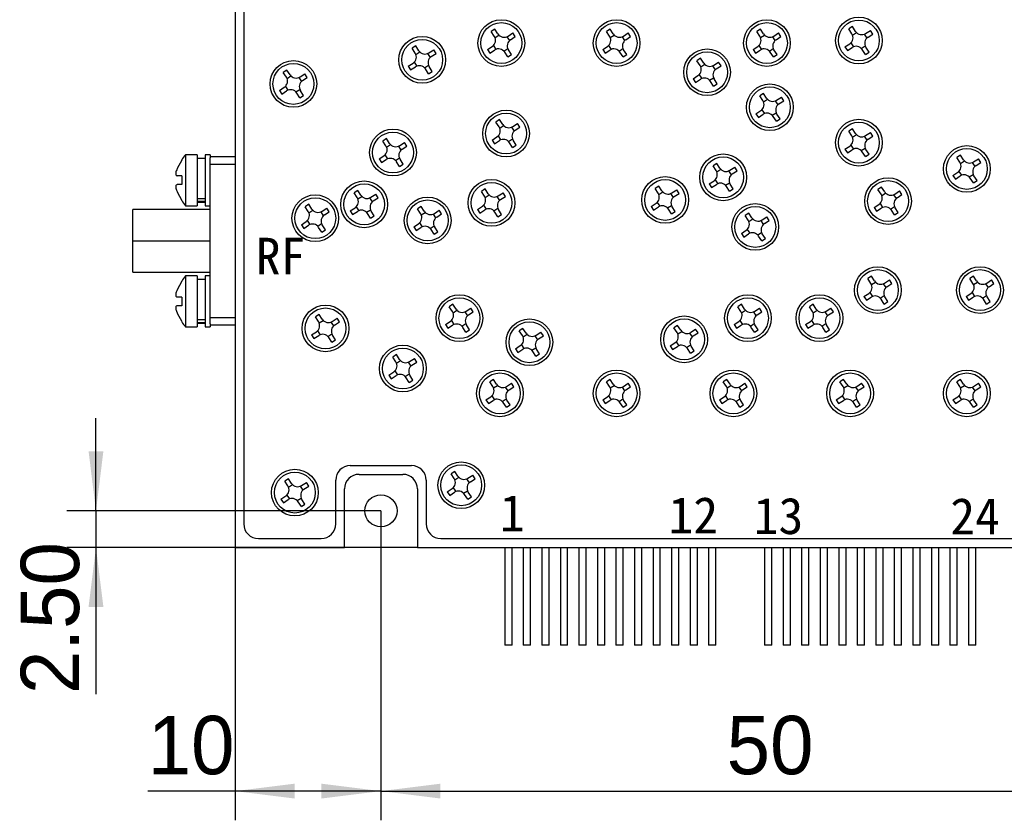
# Model space of a CAD drawing. Header units: millimetres. Extents: x 0 to 420, y 0 to 297.
# Tile 3 of 7: x 83 to 150, y 123 to 178. Entities that reach past the tile are written whole.
import ezdxf

# ---------------------------------------------------------------- set-up
doc = ezdxf.new("R2010")
doc.units = ezdxf.units.MM
doc.layers.add('图框文字', color=7, linetype='Continuous')
doc.styles.add('SLDTEXTSTYLE1', font='txt')
doc.dimstyles.new('SLDDIMSTYLE0', dxfattribs={"dimtxt": 4, "dimasz": 4.08, "dimexe": 0, "dimexo": 0.0625, "dimgap": 1, "dimtad": 2, "dimrnd": 1e-09, "dimzin": 12, "dimdsep": 46, "dimtxsty": 'SLDTEXTSTYLE1', "dimsah": 1, "dimcen": 0.09, "dimadec": 0, "dimazin": 3, "dimtfac": 1, "dimtofl": 0, "dimtmove": 0, "dimatfit": 3, "dimfxl": 1, "dimfrac": 2, "dimtolj": 1, "dimtzin": 12, "dimarcsym": 0})
doc.dimstyles.new('SLDDIMSTYLE1', dxfattribs={"dimtxt": 4, "dimasz": 4.08, "dimexe": 0, "dimexo": 0.0625, "dimgap": 1, "dimtad": 2, "dimrnd": 1e-09, "dimzin": 4, "dimdsep": 46, "dimtxsty": 'SLDTEXTSTYLE1', "dimsah": 1, "dimcen": 0.09, "dimadec": 0, "dimazin": 1, "dimtfac": 1, "dimtmove": 0, "dimatfit": 0, "dimfxl": 1, "dimfrac": 2, "dimtolj": 1, "dimtzin": 12, "dimarcsym": 0})

# ---------------------------------------------------------------- blocks, each defined once
blk = doc.blocks.new('_D_3')
at = {"layer": '图框文字', "transparency": 16777216}
for p, q in [((107.37, 144.013), (107.37, 122.813)), ((157.37, 144.013), (157.37, 122.813)), ((107.37, 124.813), (157.37, 124.813))]:
    blk.add_line(p, q, dxfattribs=at)
for points in [[(107.37, 124.813), (111.45, 124.305), (111.45, 125.321)], [(157.37, 124.813), (153.29, 125.321), (153.29, 124.305)]]:
    blk.add_solid(points, dxfattribs=at)
at = {"layer": '图框文字', "transparency": 16777216, "insert": (131.06, 129.969), "char_height": 4, "attachment_point": 1, "style": 'SLDTEXTSTYLE1'}
blk.add_mtext('50', dxfattribs=at)
blk = doc.blocks.new('_D_5')
at = {"layer": '图框文字', "transparency": 16777216}
for p, q in [((87.842, 144.013), (87.842, 150.363)), ((107.37, 144.013), (85.842, 144.013)), ((87.842, 144.013), (87.842, 141.513)), ((104.87, 141.513), (85.842, 141.513)), ((87.842, 141.513), (87.842, 131.461))]:
    blk.add_line(p, q, dxfattribs=at)
for points in [[(87.842, 144.013), (88.35, 148.093), (87.334, 148.093)], [(87.842, 141.513), (87.334, 137.433), (88.35, 137.433)]]:
    blk.add_solid(points, dxfattribs=at)
at = {"layer": '图框文字', "transparency": 16777216, "insert": (82.685, 131.461), "char_height": 4, "attachment_point": 1, "rotation": 89.99997, "style": 'SLDTEXTSTYLE1'}
blk.add_mtext('2.50', dxfattribs=at)
blk = doc.blocks.new('_D_6')
at = {"layer": '图框文字', "transparency": 16777216}
for p, q in [((107.37, 144.013), (107.37, 122.813)), ((97.37, 141.513), (97.37, 122.813)), ((97.37, 124.813), (91.384, 124.813)), ((107.37, 124.813), (97.37, 124.813))]:
    blk.add_line(p, q, dxfattribs=at)
for points in [[(97.37, 124.813), (101.45, 124.305), (101.45, 125.321)], [(107.37, 124.813), (103.29, 125.321), (103.29, 124.305)]]:
    blk.add_solid(points, dxfattribs=at)
at = {"layer": '图框文字', "transparency": 16777216, "insert": (91.384, 129.969), "char_height": 4, "attachment_point": 1, "style": 'SLDTEXTSTYLE1'}
blk.add_mtext('10', dxfattribs=at)

msp = doc.modelspace()

# ---------------------------------------------------------------- linework, layer by layer
at = {"color": 7, "linetype": 'Continuous', "lineweight": 25}
for p, q in [((97.37, 186.513), (97.37, 141.513)), ((97.97, 184.913), (97.97, 143.113)), ((97.97, 184.913), (97.97, 143.113)), ((115.176, 177.016), (114.925, 176.852)), ((115.139, 176.525), (114.925, 176.852)), ((115.39, 176.689), (115.176, 177.016)), ((123.076, 177.016), (122.825, 176.852)), ((123.039, 176.525), (122.825, 176.852)), ((123.29, 176.689), (123.076, 177.016)), ((133.376, 177.016), (133.125, 176.852)), ((133.339, 176.525), (133.125, 176.852)), ((133.59, 176.689), (133.376, 177.016)), ((139.676, 177.191), (139.425, 177.027)), ((139.639, 176.7), (139.425, 177.027)), ((139.89, 176.864), (139.676, 177.191)), ((139.685, 176.61), (139.953, 176.786)), ((140.582, 176.719), (140.909, 176.932)), ((141.073, 176.681), (140.909, 176.932)), ((115.185, 176.435), (115.453, 176.611)), ((115.993, 176.497), (116.168, 176.229)), ((116.082, 176.544), (116.409, 176.757)), ((116.246, 176.293), (116.573, 176.506)), ((116.573, 176.506), (116.409, 176.757)), ((123.085, 176.435), (123.353, 176.611)), ((123.893, 176.497), (124.068, 176.229)), ((123.982, 176.544), (124.309, 176.757)), ((124.146, 176.293), (124.473, 176.506)), ((124.473, 176.506), (124.309, 176.757)), ((133.385, 176.435), (133.653, 176.611)), ((134.193, 176.497), (134.368, 176.229)), ((134.282, 176.544), (134.609, 176.757)), ((134.446, 176.293), (134.773, 176.506)), ((134.773, 176.506), (134.609, 176.757)), ((140.493, 176.672), (140.668, 176.404)), ((140.746, 176.468), (141.073, 176.681)), ((109.751, 175.866), (109.5, 175.702)), ((109.714, 175.375), (109.5, 175.702)), ((109.965, 175.539), (109.751, 175.866)), ((109.76, 175.285), (110.028, 175.461)), ((110.657, 175.394), (110.984, 175.607)), ((111.148, 175.356), (110.984, 175.607)), ((114.667, 175.619), (114.994, 175.833)), ((114.667, 175.619), (114.831, 175.368)), ((114.831, 175.368), (115.158, 175.582)), ((115.072, 175.896), (115.247, 175.628)), ((115.787, 175.515), (116.055, 175.69)), ((116.064, 175.109), (115.85, 175.436)), ((116.315, 175.273), (116.101, 175.6)), ((122.567, 175.619), (122.894, 175.833)), ((122.567, 175.619), (122.731, 175.368)), ((122.731, 175.368), (123.058, 175.582)), ((122.972, 175.896), (123.147, 175.628)), ((123.687, 175.515), (123.955, 175.69)), ((123.964, 175.109), (123.75, 175.436)), ((124.215, 175.273), (124.001, 175.6)), ((132.867, 175.619), (133.194, 175.833)), ((132.867, 175.619), (133.031, 175.368)), ((133.031, 175.368), (133.358, 175.582)), ((133.272, 175.896), (133.447, 175.628)), ((133.987, 175.515), (134.255, 175.69)), ((134.264, 175.109), (134.05, 175.436)), ((134.515, 175.273), (134.301, 175.6)), ((139.167, 175.794), (139.494, 176.008)), ((139.167, 175.794), (139.331, 175.543)), ((139.331, 175.543), (139.658, 175.757)), ((139.572, 176.071), (139.747, 175.803)), ((140.287, 175.69), (140.555, 175.865)), ((140.564, 175.284), (140.35, 175.611)), ((140.564, 175.284), (140.815, 175.448)), ((140.815, 175.448), (140.601, 175.775)), ((110.568, 175.347), (110.743, 175.079)), ((110.821, 175.143), (111.148, 175.356)), ((116.064, 175.109), (116.315, 175.273)), ((123.964, 175.109), (124.215, 175.273)), ((129.276, 175.016), (129.025, 174.852)), ((129.239, 174.525), (129.025, 174.852)), ((129.49, 174.689), (129.276, 175.016)), ((130.182, 174.544), (130.509, 174.757)), ((130.673, 174.506), (130.509, 174.757)), ((134.264, 175.109), (134.515, 175.273)), ((100.926, 174.216), (100.675, 174.052)), ((101.14, 173.889), (100.926, 174.216)), ((109.242, 174.469), (109.569, 174.683)), ((109.242, 174.469), (109.406, 174.218)), ((109.406, 174.218), (109.733, 174.432)), ((109.647, 174.746), (109.822, 174.478)), ((110.362, 174.365), (110.63, 174.54)), ((110.639, 173.959), (110.425, 174.286)), ((110.639, 173.959), (110.89, 174.123)), ((110.89, 174.123), (110.676, 174.45)), ((129.285, 174.435), (129.553, 174.611)), ((130.093, 174.497), (130.268, 174.229)), ((130.346, 174.293), (130.673, 174.506)), ((100.889, 173.725), (100.675, 174.052)), ((100.935, 173.635), (101.203, 173.811)), ((101.743, 173.697), (101.918, 173.429)), ((101.832, 173.744), (102.159, 173.957)), ((101.996, 173.493), (102.323, 173.706)), ((102.323, 173.706), (102.159, 173.957)), ((128.767, 173.619), (129.094, 173.833)), ((128.767, 173.619), (128.931, 173.368)), ((128.931, 173.368), (129.258, 173.582)), ((129.172, 173.896), (129.347, 173.628)), ((129.887, 173.515), (130.155, 173.69)), ((130.164, 173.109), (129.95, 173.436)), ((130.415, 173.273), (130.201, 173.6)), ((100.417, 172.819), (100.744, 173.033)), ((100.417, 172.819), (100.581, 172.568)), ((100.581, 172.568), (100.908, 172.782)), ((100.822, 173.096), (100.997, 172.828)), ((101.537, 172.715), (101.805, 172.89)), ((102.065, 172.473), (101.851, 172.8)), ((130.164, 173.109), (130.415, 173.273)), ((101.814, 172.309), (101.6, 172.636)), ((101.814, 172.309), (102.065, 172.473)), ((133.576, 172.616), (133.325, 172.452)), ((133.539, 172.125), (133.325, 172.452)), ((133.79, 172.289), (133.576, 172.616)), ((133.585, 172.035), (133.853, 172.211)), ((134.393, 172.097), (134.568, 171.829)), ((134.482, 172.144), (134.809, 172.357)), ((134.646, 171.893), (134.973, 172.106)), ((134.973, 172.106), (134.809, 172.357)), ((133.067, 171.219), (133.394, 171.433)), ((133.472, 171.496), (133.647, 171.228)), ((115.501, 170.816), (115.25, 170.652)), ((115.715, 170.489), (115.501, 170.816)), ((133.067, 171.219), (133.231, 170.968)), ((133.231, 170.968), (133.558, 171.182)), ((134.187, 171.115), (134.455, 171.29)), ((134.464, 170.709), (134.25, 171.036)), ((134.464, 170.709), (134.715, 170.873)), ((134.715, 170.873), (134.501, 171.2)), ((115.464, 170.325), (115.25, 170.652)), ((115.51, 170.235), (115.778, 170.411)), ((116.318, 170.297), (116.493, 170.029)), ((116.407, 170.344), (116.734, 170.557)), ((116.571, 170.093), (116.898, 170.306)), ((116.898, 170.306), (116.734, 170.557)), ((139.676, 170.191), (139.425, 170.027)), ((139.639, 169.7), (139.425, 170.027)), ((139.89, 169.864), (139.676, 170.191)), ((107.751, 169.516), (107.5, 169.352)), ((107.965, 169.189), (107.751, 169.516)), ((114.992, 169.419), (115.319, 169.633)), ((114.992, 169.419), (115.156, 169.168)), ((115.156, 169.168), (115.483, 169.382)), ((115.397, 169.696), (115.572, 169.428)), ((116.112, 169.315), (116.38, 169.49)), ((116.64, 169.073), (116.426, 169.4)), ((139.685, 169.61), (139.953, 169.786)), ((140.493, 169.672), (140.668, 169.404)), ((140.582, 169.719), (140.909, 169.932)), ((140.746, 169.468), (141.073, 169.681)), ((141.073, 169.681), (140.909, 169.932)), ((107.714, 169.025), (107.5, 169.352)), ((107.76, 168.935), (108.028, 169.111)), ((108.568, 168.997), (108.743, 168.729)), ((108.657, 169.044), (108.984, 169.257)), ((108.821, 168.793), (109.148, 169.006)), ((109.148, 169.006), (108.984, 169.257)), ((116.389, 168.909), (116.175, 169.236)), ((116.389, 168.909), (116.64, 169.073)), ((139.167, 168.794), (139.494, 169.008)), ((139.167, 168.794), (139.331, 168.543)), ((139.331, 168.543), (139.658, 168.757)), ((139.572, 169.071), (139.747, 168.803)), ((140.287, 168.69), (140.555, 168.865)), ((140.815, 168.448), (140.601, 168.775)), ((93.732, 168.046), (93.409, 167.463)), ((94.77, 168.413), (93.97, 168.413)), ((93.97, 168.413), (93.97, 166.663)), ((94.77, 168.413), (94.77, 166.663)), ((95.32, 168.163), (94.77, 168.163)), ((95.67, 168.413), (95.32, 168.413)), ((95.32, 168.413), (95.32, 166.663)), ((95.67, 168.413), (95.67, 168.202)), ((97.37, 168.263), (95.67, 168.263)), ((95.67, 167.76), (95.67, 168.202)), ((107.242, 168.119), (107.569, 168.333)), ((107.242, 168.119), (107.406, 167.868)), ((107.406, 167.868), (107.733, 168.082)), ((107.647, 168.396), (107.822, 168.128)), ((108.362, 168.015), (108.63, 168.19)), ((108.89, 167.773), (108.676, 168.1)), ((140.564, 168.284), (140.35, 168.611)), ((140.564, 168.284), (140.815, 168.448)), ((147.076, 168.391), (146.825, 168.227)), ((147.039, 167.9), (146.825, 168.227)), ((147.29, 168.064), (147.076, 168.391)), ((147.982, 167.919), (148.309, 168.132)), ((148.473, 167.881), (148.309, 168.132)), ((95.67, 157.265), (95.67, 167.76)), ((95.67, 167.76), (97.37, 167.76)), ((108.639, 167.609), (108.425, 167.936)), ((108.639, 167.609), (108.89, 167.773)), ((130.376, 167.816), (130.125, 167.652)), ((130.339, 167.325), (130.125, 167.652)), ((130.59, 167.489), (130.376, 167.816)), ((130.385, 167.235), (130.653, 167.411)), ((131.282, 167.344), (131.609, 167.557)), ((131.773, 167.306), (131.609, 167.557)), ((147.085, 167.81), (147.353, 167.986)), ((147.893, 167.872), (148.068, 167.604)), ((148.146, 167.668), (148.473, 167.881)), ((93.732, 166.963), (93.409, 166.963)), ((93.97, 166.663), (93.97, 164.913)), ((94.77, 166.663), (94.77, 164.913)), ((95.32, 166.663), (95.32, 164.913)), ((130.272, 166.696), (130.447, 166.428)), ((131.193, 167.297), (131.368, 167.029)), ((131.446, 167.093), (131.773, 167.306)), ((146.567, 166.994), (146.894, 167.208)), ((146.567, 166.994), (146.731, 166.743)), ((146.731, 166.743), (147.058, 166.957)), ((146.972, 167.271), (147.147, 167.003)), ((147.687, 166.89), (147.955, 167.065)), ((147.964, 166.484), (147.75, 166.811)), ((148.215, 166.648), (148.001, 166.975)), ((93.732, 166.363), (93.409, 166.363)), ((114.501, 166.066), (114.25, 165.902)), ((114.715, 165.739), (114.501, 166.066)), ((126.401, 166.266), (126.15, 166.102)), ((126.364, 165.775), (126.15, 166.102)), ((126.615, 165.939), (126.401, 166.266)), ((127.307, 165.794), (127.634, 166.007)), ((127.798, 165.756), (127.634, 166.007)), ((129.867, 166.419), (130.194, 166.633)), ((129.867, 166.419), (130.031, 166.168)), ((130.031, 166.168), (130.358, 166.382)), ((130.987, 166.315), (131.255, 166.49)), ((131.264, 165.909), (131.05, 166.236)), ((131.264, 165.909), (131.515, 166.073)), ((131.515, 166.073), (131.301, 166.4)), ((141.676, 166.191), (141.425, 166.027)), ((141.639, 165.7), (141.425, 166.027)), ((141.89, 165.864), (141.676, 166.191)), ((147.964, 166.484), (148.215, 166.648)), ((93.409, 165.863), (93.732, 165.279)), ((94.77, 165.423), (95.32, 165.423)), ((105.776, 165.966), (105.525, 165.802)), ((105.739, 165.475), (105.525, 165.802)), ((105.99, 165.639), (105.776, 165.966)), ((105.785, 165.385), (106.053, 165.561)), ((106.593, 165.447), (106.768, 165.179)), ((106.682, 165.494), (107.009, 165.707)), ((106.846, 165.243), (107.173, 165.456)), ((107.173, 165.456), (107.009, 165.707)), ((114.464, 165.575), (114.25, 165.902)), ((114.51, 165.485), (114.778, 165.661)), ((115.318, 165.547), (115.493, 165.279)), ((115.407, 165.594), (115.734, 165.807)), ((115.571, 165.343), (115.898, 165.556)), ((115.898, 165.556), (115.734, 165.807)), ((126.41, 165.685), (126.678, 165.861)), ((127.218, 165.747), (127.393, 165.479)), ((127.471, 165.543), (127.798, 165.756)), ((141.685, 165.61), (141.953, 165.786)), ((142.493, 165.672), (142.668, 165.404)), ((142.582, 165.719), (142.909, 165.932)), ((142.746, 165.468), (143.073, 165.681)), ((143.073, 165.681), (142.909, 165.932)), ((95.67, 164.663), (90.37, 164.663)), ((90.37, 162.513), (90.37, 164.663)), ((93.732, 165.279), (93.731, 165.278)), ((93.97, 164.913), (94.77, 164.913)), ((95.32, 165.202), (94.77, 165.202)), ((94.77, 165.163), (95.32, 165.163)), ((95.32, 164.913), (95.67, 164.913)), ((102.426, 165.016), (102.175, 164.852)), ((102.389, 164.525), (102.175, 164.852)), ((102.64, 164.689), (102.426, 165.016)), ((103.332, 164.544), (103.659, 164.757)), ((103.823, 164.506), (103.659, 164.757)), ((105.267, 164.569), (105.594, 164.783)), ((105.672, 164.846), (105.847, 164.578)), ((106.387, 164.465), (106.655, 164.64)), ((110.126, 164.866), (109.875, 164.702)), ((110.089, 164.375), (109.875, 164.702)), ((110.34, 164.539), (110.126, 164.866)), ((113.992, 164.669), (114.319, 164.883)), ((113.992, 164.669), (114.156, 164.418)), ((114.156, 164.418), (114.483, 164.632)), ((114.397, 164.946), (114.572, 164.678)), ((115.112, 164.565), (115.38, 164.74)), ((115.64, 164.323), (115.426, 164.65)), ((125.892, 164.869), (126.219, 165.083)), ((125.892, 164.869), (126.056, 164.618)), ((126.056, 164.618), (126.383, 164.832)), ((126.297, 165.146), (126.472, 164.878)), ((127.012, 164.765), (127.28, 164.94)), ((127.289, 164.359), (127.075, 164.686)), ((127.54, 164.523), (127.326, 164.85)), ((141.167, 164.794), (141.494, 165.008)), ((141.167, 164.794), (141.331, 164.543)), ((141.331, 164.543), (141.658, 164.757)), ((141.572, 165.071), (141.747, 164.803)), ((142.287, 164.69), (142.555, 164.865)), ((142.815, 164.448), (142.601, 164.775)), ((102.435, 164.435), (102.703, 164.611)), ((103.243, 164.497), (103.418, 164.229)), ((103.496, 164.293), (103.823, 164.506)), ((105.267, 164.569), (105.431, 164.318)), ((105.431, 164.318), (105.758, 164.532)), ((106.664, 164.059), (106.45, 164.386)), ((106.664, 164.059), (106.915, 164.223)), ((106.915, 164.223), (106.701, 164.55)), ((110.135, 164.285), (110.403, 164.461)), ((110.943, 164.347), (111.118, 164.079)), ((111.032, 164.394), (111.359, 164.607)), ((111.196, 164.143), (111.523, 164.356)), ((111.523, 164.356), (111.359, 164.607)), ((115.389, 164.159), (115.175, 164.486)), ((115.389, 164.159), (115.64, 164.323)), ((127.289, 164.359), (127.54, 164.523)), ((132.576, 164.416), (132.325, 164.252)), ((132.539, 163.925), (132.325, 164.252)), ((132.79, 164.089), (132.576, 164.416)), ((132.585, 163.835), (132.853, 164.011)), ((133.482, 163.944), (133.809, 164.157)), ((133.973, 163.906), (133.809, 164.157)), ((142.564, 164.284), (142.35, 164.611)), ((142.564, 164.284), (142.815, 164.448)), ((101.917, 163.619), (102.244, 163.833)), ((101.917, 163.619), (102.081, 163.368)), ((102.081, 163.368), (102.408, 163.582)), ((102.322, 163.896), (102.497, 163.628)), ((103.037, 163.515), (103.305, 163.69)), ((103.314, 163.109), (103.1, 163.436)), ((103.565, 163.273), (103.351, 163.6)), ((109.617, 163.469), (109.944, 163.683)), ((109.617, 163.469), (109.781, 163.218)), ((109.781, 163.218), (110.108, 163.432)), ((110.022, 163.746), (110.197, 163.478)), ((110.737, 163.365), (111.005, 163.54)), ((111.014, 162.959), (110.8, 163.286)), ((111.265, 163.123), (111.051, 163.45)), ((132.472, 163.296), (132.647, 163.028)), ((133.393, 163.897), (133.568, 163.629)), ((133.646, 163.693), (133.973, 163.906)), ((103.314, 163.109), (103.565, 163.273)), ((111.014, 162.959), (111.265, 163.123)), ((132.067, 163.019), (132.394, 163.233)), ((132.067, 163.019), (132.231, 162.768)), ((132.231, 162.768), (132.558, 162.982)), ((133.187, 162.915), (133.455, 163.09)), ((133.464, 162.509), (133.25, 162.836)), ((133.464, 162.509), (133.715, 162.673)), ((133.715, 162.673), (133.501, 163)), ((90.37, 162.513), (95.67, 162.513)), ((90.37, 160.363), (90.37, 162.513)), ((90.37, 160.363), (95.67, 160.363)), ((94.77, 160.113), (93.97, 160.113)), ((93.97, 160.113), (93.97, 158.363)), ((94.77, 160.113), (94.77, 158.363)), ((95.67, 160.113), (95.32, 160.113)), ((95.32, 160.113), (95.32, 158.363)), ((140.976, 160.091), (140.725, 159.927)), ((140.939, 159.6), (140.725, 159.927)), ((141.19, 159.764), (140.976, 160.091)), ((147.976, 160.091), (147.725, 159.927)), ((147.939, 159.6), (147.725, 159.927)), ((148.19, 159.764), (147.976, 160.091)), ((93.732, 159.746), (93.409, 159.163)), ((95.32, 159.863), (94.77, 159.863)), ((140.985, 159.51), (141.253, 159.686)), ((141.793, 159.572), (141.968, 159.304)), ((141.882, 159.619), (142.209, 159.832)), ((142.046, 159.368), (142.373, 159.581)), ((142.373, 159.581), (142.209, 159.832)), ((147.985, 159.51), (148.253, 159.686)), ((148.793, 159.572), (148.968, 159.304)), ((148.882, 159.619), (149.209, 159.832)), ((149.046, 159.368), (149.373, 159.581)), ((149.373, 159.581), (149.209, 159.832)), ((93.732, 158.663), (93.409, 158.663)), ((140.467, 158.694), (140.794, 158.908)), ((140.467, 158.694), (140.631, 158.443)), ((140.631, 158.443), (140.958, 158.657)), ((140.872, 158.971), (141.047, 158.703)), ((141.587, 158.59), (141.855, 158.765)), ((142.115, 158.348), (141.901, 158.675)), ((147.467, 158.694), (147.794, 158.908)), ((147.467, 158.694), (147.631, 158.443)), ((147.631, 158.443), (147.958, 158.657)), ((147.872, 158.971), (148.047, 158.703)), ((148.587, 158.59), (148.855, 158.765)), ((149.115, 158.348), (148.901, 158.675)), ((93.732, 158.063), (93.409, 158.063)), ((93.97, 158.363), (93.97, 156.613)), ((94.77, 158.363), (94.77, 156.613)), ((95.32, 158.363), (95.32, 156.613)), ((112.301, 158.166), (112.05, 158.002)), ((112.264, 157.675), (112.05, 158.002)), ((112.515, 157.839), (112.301, 158.166)), ((113.207, 157.694), (113.534, 157.907)), ((113.698, 157.656), (113.534, 157.907)), ((132.076, 158.166), (131.825, 158.002)), ((132.039, 157.675), (131.825, 158.002)), ((132.29, 157.839), (132.076, 158.166)), ((132.982, 157.694), (133.309, 157.907)), ((133.473, 157.656), (133.309, 157.907)), ((136.976, 158.166), (136.725, 158.002)), ((136.939, 157.675), (136.725, 158.002)), ((137.19, 157.839), (136.976, 158.166)), ((137.882, 157.694), (138.209, 157.907)), ((138.373, 157.656), (138.209, 157.907)), ((141.864, 158.184), (141.65, 158.511)), ((141.864, 158.184), (142.115, 158.348)), ((148.864, 158.184), (148.65, 158.511)), ((148.864, 158.184), (149.115, 158.348)), ((93.409, 157.563), (93.732, 156.979)), ((95.67, 157.265), (97.37, 157.265)), ((95.67, 156.823), (95.67, 157.265)), ((103.126, 157.466), (102.875, 157.302)), ((103.089, 156.975), (102.875, 157.302)), ((103.34, 157.139), (103.126, 157.466)), ((104.032, 156.994), (104.359, 157.207)), ((104.523, 156.956), (104.359, 157.207)), ((112.31, 157.585), (112.578, 157.761)), ((113.118, 157.647), (113.293, 157.379)), ((113.371, 157.443), (113.698, 157.656)), ((132.085, 157.585), (132.353, 157.761)), ((132.893, 157.647), (133.068, 157.379)), ((133.146, 157.443), (133.473, 157.656)), ((136.985, 157.585), (137.253, 157.761)), ((137.793, 157.647), (137.968, 157.379)), ((138.046, 157.443), (138.373, 157.656)), ((93.732, 156.979), (93.731, 156.978)), ((93.97, 156.613), (94.77, 156.613)), ((94.77, 157.123), (95.32, 157.123)), ((95.32, 156.902), (94.77, 156.902)), ((94.77, 156.863), (95.32, 156.863)), ((95.32, 156.613), (95.67, 156.613)), ((95.67, 156.823), (95.67, 156.613)), ((95.67, 156.763), (97.37, 156.763)), ((103.135, 156.885), (103.403, 157.061)), ((103.943, 156.947), (104.118, 156.679)), ((104.196, 156.743), (104.523, 156.956)), ((111.792, 156.769), (112.119, 156.983)), ((111.792, 156.769), (111.956, 156.518)), ((111.956, 156.518), (112.283, 156.732)), ((112.197, 157.046), (112.372, 156.778)), ((112.912, 156.665), (113.18, 156.84)), ((113.189, 156.259), (112.975, 156.586)), ((113.44, 156.423), (113.226, 156.75)), ((127.701, 156.716), (127.45, 156.552)), ((127.664, 156.225), (127.45, 156.552)), ((127.915, 156.389), (127.701, 156.716)), ((131.567, 156.769), (131.894, 156.983)), ((131.567, 156.769), (131.731, 156.518)), ((131.731, 156.518), (132.058, 156.732)), ((131.972, 157.046), (132.147, 156.778)), ((132.687, 156.665), (132.955, 156.84)), ((132.964, 156.259), (132.75, 156.586)), ((133.215, 156.423), (133.001, 156.75)), ((136.467, 156.769), (136.794, 156.983)), ((136.467, 156.769), (136.631, 156.518)), ((136.631, 156.518), (136.958, 156.732)), ((136.872, 157.046), (137.047, 156.778)), ((137.587, 156.665), (137.855, 156.84)), ((137.864, 156.259), (137.65, 156.586)), ((138.115, 156.423), (137.901, 156.75)), ((102.617, 156.069), (102.944, 156.283)), ((102.617, 156.069), (102.781, 155.818)), ((102.781, 155.818), (103.108, 156.032)), ((103.022, 156.346), (103.197, 156.078)), ((103.737, 155.965), (104.005, 156.14)), ((104.014, 155.559), (103.8, 155.886)), ((104.265, 155.723), (104.051, 156.05)), ((113.189, 156.259), (113.44, 156.423)), ((117.101, 156.516), (116.85, 156.352)), ((117.064, 156.025), (116.85, 156.352)), ((117.315, 156.189), (117.101, 156.516)), ((117.11, 155.935), (117.378, 156.111)), ((117.918, 155.997), (118.093, 155.729)), ((118.007, 156.044), (118.334, 156.257)), ((118.171, 155.793), (118.498, 156.006)), ((118.498, 156.006), (118.334, 156.257)), ((127.71, 156.135), (127.978, 156.311)), ((128.518, 156.197), (128.693, 155.929)), ((128.607, 156.244), (128.934, 156.457)), ((128.771, 155.993), (129.098, 156.206)), ((129.098, 156.206), (128.934, 156.457)), ((132.964, 156.259), (133.215, 156.423)), ((137.864, 156.259), (138.115, 156.423)), ((104.014, 155.559), (104.265, 155.723)), ((116.592, 155.119), (116.919, 155.333)), ((116.997, 155.396), (117.172, 155.128)), ((117.712, 155.015), (117.98, 155.19)), ((127.192, 155.319), (127.519, 155.533)), ((127.192, 155.319), (127.356, 155.068)), ((127.356, 155.068), (127.683, 155.282)), ((127.597, 155.596), (127.772, 155.328)), ((128.312, 155.215), (128.58, 155.39)), ((128.84, 154.973), (128.626, 155.3)), ((108.426, 154.716), (108.175, 154.552)), ((108.389, 154.225), (108.175, 154.552)), ((108.64, 154.389), (108.426, 154.716)), ((116.592, 155.119), (116.756, 154.868)), ((116.756, 154.868), (117.083, 155.082)), ((117.989, 154.609), (117.775, 154.936)), ((117.989, 154.609), (118.24, 154.773)), ((118.24, 154.773), (118.026, 155.1)), ((128.589, 154.809), (128.375, 155.136)), ((128.589, 154.809), (128.84, 154.973)), ((108.435, 154.135), (108.703, 154.311)), ((109.243, 154.197), (109.418, 153.929)), ((109.332, 154.244), (109.659, 154.457)), ((109.496, 153.993), (109.823, 154.206)), ((109.823, 154.206), (109.659, 154.457)), ((107.917, 153.319), (108.244, 153.533)), ((107.917, 153.319), (108.081, 153.068)), ((108.081, 153.068), (108.408, 153.282)), ((108.322, 153.596), (108.497, 153.328)), ((109.037, 153.215), (109.305, 153.39)), ((109.565, 152.973), (109.351, 153.3)), ((109.314, 152.809), (109.1, 153.136)), ((109.314, 152.809), (109.565, 152.973)), ((115.076, 153.016), (114.825, 152.852)), ((115.039, 152.525), (114.825, 152.852)), ((115.29, 152.689), (115.076, 153.016)), ((115.085, 152.435), (115.353, 152.611)), ((115.893, 152.497), (116.068, 152.229)), ((115.982, 152.544), (116.309, 152.757)), ((116.146, 152.293), (116.473, 152.506)), ((116.473, 152.506), (116.309, 152.757)), ((123.076, 153.016), (122.825, 152.852)), ((123.039, 152.525), (122.825, 152.852)), ((123.29, 152.689), (123.076, 153.016)), ((123.085, 152.435), (123.353, 152.611)), ((123.893, 152.497), (124.068, 152.229)), ((123.982, 152.544), (124.309, 152.757)), ((124.146, 152.293), (124.473, 152.506)), ((124.473, 152.506), (124.309, 152.757)), ((131.076, 153.016), (130.825, 152.852)), ((131.039, 152.525), (130.825, 152.852)), ((131.29, 152.689), (131.076, 153.016)), ((131.085, 152.435), (131.353, 152.611)), ((131.893, 152.497), (132.068, 152.229)), ((131.982, 152.544), (132.309, 152.757)), ((132.146, 152.293), (132.473, 152.506)), ((132.473, 152.506), (132.309, 152.757)), ((139.076, 153.016), (138.825, 152.852)), ((139.039, 152.525), (138.825, 152.852)), ((139.29, 152.689), (139.076, 153.016)), ((139.085, 152.435), (139.353, 152.611)), ((139.893, 152.497), (140.068, 152.229)), ((139.982, 152.544), (140.309, 152.757)), ((140.146, 152.293), (140.473, 152.506)), ((140.473, 152.506), (140.309, 152.757)), ((147.076, 153.016), (146.825, 152.852)), ((147.039, 152.525), (146.825, 152.852)), ((147.29, 152.689), (147.076, 153.016)), ((147.085, 152.435), (147.353, 152.611)), ((147.893, 152.497), (148.068, 152.229)), ((147.982, 152.544), (148.309, 152.757)), ((148.146, 152.293), (148.473, 152.506)), ((148.473, 152.506), (148.309, 152.757)), ((114.567, 151.619), (114.894, 151.833)), ((114.972, 151.896), (115.147, 151.628)), ((122.567, 151.619), (122.894, 151.833)), ((122.972, 151.896), (123.147, 151.628)), ((130.567, 151.619), (130.894, 151.833)), ((130.972, 151.896), (131.147, 151.628)), ((138.567, 151.619), (138.894, 151.833)), ((138.972, 151.896), (139.147, 151.628)), ((146.567, 151.619), (146.894, 151.833)), ((146.972, 151.896), (147.147, 151.628)), ((114.567, 151.619), (114.731, 151.368)), ((114.731, 151.368), (115.058, 151.582)), ((115.687, 151.515), (115.955, 151.69)), ((115.964, 151.109), (115.75, 151.436)), ((115.964, 151.109), (116.215, 151.273)), ((116.215, 151.273), (116.001, 151.6)), ((122.567, 151.619), (122.731, 151.368)), ((122.731, 151.368), (123.058, 151.582)), ((123.687, 151.515), (123.955, 151.69)), ((123.964, 151.109), (123.75, 151.436)), ((123.964, 151.109), (124.215, 151.273)), ((124.215, 151.273), (124.001, 151.6)), ((130.567, 151.619), (130.731, 151.368)), ((130.731, 151.368), (131.058, 151.582)), ((131.687, 151.515), (131.955, 151.69)), ((131.964, 151.109), (131.75, 151.436)), ((131.964, 151.109), (132.215, 151.273)), ((132.215, 151.273), (132.001, 151.6)), ((138.567, 151.619), (138.731, 151.368)), ((138.731, 151.368), (139.058, 151.582)), ((139.687, 151.515), (139.955, 151.69)), ((139.964, 151.109), (139.75, 151.436)), ((139.964, 151.109), (140.215, 151.273)), ((140.215, 151.273), (140.001, 151.6)), ((146.567, 151.619), (146.731, 151.368)), ((146.731, 151.368), (147.058, 151.582)), ((147.687, 151.515), (147.955, 151.69)), ((147.964, 151.109), (147.75, 151.436)), ((147.964, 151.109), (148.215, 151.273)), ((148.215, 151.273), (148.001, 151.6)), ((105.27, 147.113), (109.47, 147.113)), ((105.27, 147.113), (109.47, 147.113)), ((105.87, 146.513), (108.87, 146.513)), ((112.426, 146.72), (112.175, 146.556)), ((112.389, 146.228), (112.175, 146.556)), ((112.64, 146.393), (112.426, 146.72)), ((113.332, 146.247), (113.659, 146.461)), ((113.823, 146.21), (113.659, 146.461)), ((101.026, 146.216), (100.775, 146.052)), ((100.989, 145.725), (100.775, 146.052)), ((101.24, 145.889), (101.026, 146.216)), ((101.035, 145.635), (101.303, 145.811)), ((101.932, 145.744), (102.259, 145.957)), ((102.423, 145.706), (102.259, 145.957)), ((104.27, 143.113), (104.27, 146.113)), ((104.27, 143.113), (104.27, 146.113)), ((110.47, 146.113), (110.47, 143.113)), ((110.47, 146.113), (110.47, 143.113)), ((112.435, 146.139), (112.703, 146.314)), ((113.243, 146.201), (113.418, 145.933)), ((113.496, 145.996), (113.823, 146.21)), ((100.922, 145.096), (101.097, 144.828)), ((101.843, 145.697), (102.018, 145.429)), ((102.096, 145.493), (102.423, 145.706)), ((104.87, 141.513), (104.87, 145.513)), ((109.87, 145.513), (109.87, 141.513)), ((111.917, 145.323), (112.244, 145.536)), ((111.917, 145.323), (112.081, 145.072)), ((112.081, 145.072), (112.408, 145.285)), ((112.322, 145.6), (112.497, 145.332)), ((113.037, 145.218), (113.305, 145.393)), ((113.314, 144.813), (113.1, 145.14)), ((113.565, 144.977), (113.351, 145.304)), ((100.517, 144.819), (100.844, 145.033)), ((100.517, 144.819), (100.681, 144.568)), ((100.681, 144.568), (101.008, 144.782)), ((101.637, 144.715), (101.905, 144.89)), ((101.914, 144.309), (101.7, 144.636)), ((101.914, 144.309), (102.165, 144.473)), ((102.165, 144.473), (101.951, 144.8)), ((113.314, 144.813), (113.565, 144.977)), ((98.97, 142.113), (103.27, 142.113)), ((98.97, 142.113), (103.27, 142.113)), ((111.47, 142.113), (153.27, 142.113)), ((111.47, 142.113), (153.27, 142.113)), ((97.37, 141.513), (104.87, 141.513)), ((109.87, 141.513), (104.87, 141.513)), ((109.87, 141.513), (154.87, 141.513)), ((115.853, 141.513), (115.853, 134.813)), ((116.353, 134.813), (116.353, 141.513)), ((117.123, 141.513), (117.123, 134.813)), ((117.623, 134.813), (117.623, 141.513)), ((118.393, 141.513), (118.393, 134.813)), ((118.893, 134.813), (118.893, 141.513)), ((119.663, 141.513), (119.663, 134.813)), ((120.163, 134.813), (120.163, 141.513)), ((120.933, 141.513), (120.933, 134.813)), ((121.433, 134.813), (121.433, 141.513)), ((122.203, 141.513), (122.203, 134.813)), ((122.703, 134.813), (122.703, 141.513)), ((123.473, 141.513), (123.473, 134.813)), ((123.973, 134.813), (123.973, 141.513)), ((124.743, 141.513), (124.743, 134.813)), ((125.243, 134.813), (125.243, 141.513)), ((126.013, 141.513), (126.013, 134.813)), ((126.513, 134.813), (126.513, 141.513)), ((127.283, 141.513), (127.283, 134.813)), ((127.783, 134.813), (127.783, 141.513)), ((128.553, 141.513), (128.553, 134.813)), ((129.053, 134.813), (129.053, 141.513)), ((129.823, 141.513), (129.823, 134.813)), ((130.323, 134.813), (130.323, 141.513)), ((133.658, 141.513), (133.658, 134.813)), ((134.158, 134.813), (134.158, 141.513)), ((134.928, 141.513), (134.928, 134.813)), ((135.428, 134.813), (135.428, 141.513)), ((136.198, 141.513), (136.198, 134.813)), ((136.698, 134.813), (136.698, 141.513)), ((137.468, 141.513), (137.468, 134.813)), ((137.968, 134.813), (137.968, 141.513)), ((138.738, 141.513), (138.738, 134.813)), ((139.238, 134.813), (139.238, 141.513)), ((140.008, 141.513), (140.008, 134.813)), ((140.508, 134.813), (140.508, 141.513)), ((141.278, 141.513), (141.278, 134.813)), ((141.778, 134.813), (141.778, 141.513)), ((142.548, 141.513), (142.548, 134.813)), ((143.048, 134.813), (143.048, 141.513)), ((143.818, 141.513), (143.818, 134.813)), ((144.318, 134.813), (144.318, 141.513)), ((145.088, 141.513), (145.088, 134.813)), ((145.588, 134.813), (145.588, 141.513)), ((146.358, 141.513), (146.358, 134.813)), ((146.858, 134.813), (146.858, 141.513)), ((147.628, 141.513), (147.628, 134.813)), ((148.128, 134.813), (148.128, 141.513)), ((116.353, 134.813), (115.853, 134.813)), ((117.623, 134.813), (117.123, 134.813)), ((118.893, 134.813), (118.393, 134.813)), ((120.163, 134.813), (119.663, 134.813)), ((121.433, 134.813), (120.933, 134.813)), ((122.703, 134.813), (122.203, 134.813)), ((123.973, 134.813), (123.473, 134.813)), ((125.243, 134.813), (124.743, 134.813)), ((126.513, 134.813), (126.013, 134.813)), ((127.783, 134.813), (127.283, 134.813)), ((129.053, 134.813), (128.553, 134.813)), ((130.323, 134.813), (129.823, 134.813)), ((134.158, 134.813), (133.658, 134.813)), ((135.428, 134.813), (134.928, 134.813)), ((136.698, 134.813), (136.198, 134.813)), ((137.968, 134.813), (137.468, 134.813)), ((139.238, 134.813), (138.738, 134.813)), ((140.508, 134.813), (140.008, 134.813)), ((141.778, 134.813), (141.278, 134.813)), ((143.048, 134.813), (142.548, 134.813)), ((144.318, 134.813), (143.818, 134.813)), ((145.588, 134.813), (145.088, 134.813)), ((146.858, 134.813), (146.358, 134.813)), ((148.128, 134.813), (147.628, 134.813))]:
    msp.add_line(p, q, dxfattribs=at)
for centre, radius in [((115.62, 176.063), 1.6), ((115.62, 176.063), 1.4), ((123.52, 176.063), 1.6), ((123.52, 176.063), 1.4), ((133.82, 176.063), 1.6), ((133.82, 176.063), 1.4), ((140.12, 176.238), 1.6), ((140.12, 176.238), 1.4), ((110.195, 174.913), 1.6), ((110.195, 174.913), 1.4), ((129.72, 174.063), 1.6), ((129.72, 174.063), 1.4), ((101.37, 173.263), 1.6), ((101.37, 173.263), 1.4), ((134.02, 171.663), 1.6), ((134.02, 171.663), 1.4), ((115.945, 169.863), 1.6), ((115.945, 169.863), 1.4), ((140.12, 169.238), 1.6), ((108.195, 168.563), 1.6), ((140.12, 169.238), 1.4), ((108.195, 168.563), 1.4), ((147.52, 167.438), 1.6), ((147.52, 167.438), 1.4), ((130.82, 166.863), 1.6), ((130.82, 166.863), 1.4), ((114.945, 165.113), 1.6), ((126.845, 165.313), 1.6), ((126.845, 165.313), 1.4), ((142.12, 165.238), 1.6), ((106.22, 165.013), 1.6), ((106.22, 165.013), 1.4), ((114.945, 165.113), 1.4), ((142.12, 165.238), 1.4), ((102.87, 164.063), 1.6), ((102.87, 164.063), 1.4), ((110.57, 163.913), 1.6), ((110.57, 163.913), 1.4), ((133.02, 163.463), 1.6), ((133.02, 163.463), 1.4), ((141.42, 159.138), 1.6), ((148.42, 159.138), 1.6), ((141.42, 159.138), 1.4), ((148.42, 159.138), 1.4), ((112.745, 157.213), 1.6), ((112.745, 157.213), 1.4), ((132.52, 157.213), 1.6), ((132.52, 157.213), 1.4), ((137.42, 157.213), 1.6), ((137.42, 157.213), 1.4), ((103.57, 156.513), 1.6), ((103.57, 156.513), 1.4), ((128.145, 155.763), 1.6), ((117.545, 155.563), 1.6), ((117.545, 155.563), 1.4), ((128.145, 155.763), 1.4), ((108.87, 153.763), 1.6), ((108.87, 153.763), 1.4), ((115.52, 152.063), 1.6), ((115.52, 152.063), 1.4), ((123.52, 152.063), 1.6), ((123.52, 152.063), 1.4), ((131.52, 152.063), 1.6), ((131.52, 152.063), 1.4), ((139.52, 152.063), 1.6), ((139.52, 152.063), 1.4), ((147.52, 152.063), 1.6), ((147.52, 152.063), 1.4), ((112.87, 145.766), 1.6), ((112.87, 145.766), 1.4), ((101.47, 145.263), 1.6), ((101.47, 145.263), 1.4), ((107.37, 144.013), 1.1)]:
    msp.add_circle(centre, radius, dxfattribs=at)
for centre, radius, start, end in [((140.309, 177.137), 0.5, 213.15762, 303.15762), ((114.72, 176.251), 0.5, 303.15762, 33.15762), ((115.809, 176.962), 0.5, 213.15762, 303.15762), ((116.52, 175.874), 0.5, 123.15762, 213.15762), ((122.62, 176.251), 0.5, 303.15762, 33.15762), ((123.709, 176.962), 0.5, 213.15762, 303.15762), ((124.42, 175.874), 0.5, 123.15762, 213.15762), ((132.92, 176.251), 0.5, 303.15762, 33.15762), ((134.009, 176.962), 0.5, 213.15762, 303.15762), ((134.72, 175.874), 0.5, 123.15762, 213.15762), ((139.22, 176.426), 0.5, 303.15762, 33.15762), ((141.02, 176.049), 0.5, 123.15762, 213.15762), ((110.384, 175.812), 0.5, 213.15762, 303.15762), ((115.431, 175.163), 0.5, 33.15762, 123.15762), ((123.331, 175.163), 0.5, 33.15762, 123.15762), ((133.631, 175.163), 0.5, 33.15762, 123.15762), ((139.931, 175.338), 0.5, 33.15762, 123.15762), ((109.295, 175.101), 0.5, 303.15762, 33.15762), ((111.095, 174.724), 0.5, 123.15762, 213.15762), ((110.006, 174.013), 0.5, 33.15762, 123.15762), ((128.82, 174.251), 0.5, 303.15762, 33.15762), ((129.909, 174.962), 0.5, 213.15762, 303.15762), ((130.62, 173.874), 0.5, 123.15762, 213.15762), ((100.47, 173.451), 0.5, 303.15762, 33.15762), ((101.559, 174.162), 0.5, 213.15762, 303.15762), ((102.27, 173.074), 0.5, 123.15762, 213.15762), ((129.531, 173.163), 0.5, 33.15762, 123.15762), ((101.181, 172.363), 0.5, 33.15762, 123.15762), ((133.12, 171.851), 0.5, 303.15762, 33.15762), ((134.209, 172.562), 0.5, 213.15762, 303.15762), ((134.92, 171.474), 0.5, 123.15762, 213.15762), ((133.831, 170.763), 0.5, 33.15762, 123.15762), ((115.045, 170.051), 0.5, 303.15762, 33.15762), ((116.134, 170.762), 0.5, 213.15762, 303.15762), ((116.845, 169.674), 0.5, 123.15762, 213.15762), ((115.756, 168.963), 0.5, 33.15762, 123.15762), ((139.22, 169.426), 0.5, 303.15762, 33.15762), ((140.309, 170.137), 0.5, 213.15762, 303.15762), ((141.02, 169.049), 0.5, 123.15762, 213.15762), ((107.295, 168.751), 0.5, 303.15762, 33.15762), ((108.384, 169.462), 0.5, 213.15762, 303.15762), ((109.095, 168.374), 0.5, 123.15762, 213.15762), ((139.931, 168.338), 0.5, 33.15762, 123.15762), ((98.296, 165.081), 5.46, 142.40156, 146.97349), ((108.006, 167.663), 0.5, 33.15762, 123.15762), ((147.709, 168.337), 0.5, 213.15762, 303.15762), ((131.009, 167.762), 0.5, 213.15762, 303.15762), ((146.62, 167.626), 0.5, 303.15762, 33.15762), ((148.42, 167.249), 0.5, 123.15762, 213.15762), ((129.92, 167.051), 0.5, 303.15762, 33.15762), ((131.72, 166.674), 0.5, 123.15762, 213.15762), ((147.331, 166.538), 0.5, 33.15762, 123.15762), ((130.631, 165.963), 0.5, 33.15762, 123.15762), ((105.32, 165.201), 0.5, 303.15762, 33.15762), ((106.409, 165.912), 0.5, 213.15762, 303.15762), ((114.045, 165.301), 0.5, 303.15762, 33.15762), ((115.134, 166.012), 0.5, 213.15762, 303.15762), ((115.845, 164.924), 0.5, 123.15762, 213.15762), ((125.945, 165.501), 0.5, 303.15762, 33.15762), ((127.034, 166.212), 0.5, 213.15762, 303.15762), ((127.745, 165.124), 0.5, 123.15762, 213.15762), ((141.22, 165.426), 0.5, 303.15762, 33.15762), ((142.309, 166.137), 0.5, 213.15762, 303.15762), ((143.02, 165.049), 0.5, 123.15762, 213.15762), ((98.296, 168.244), 5.46, 212.9874, 217.59844), ((103.059, 164.962), 0.5, 213.15762, 303.15762), ((107.12, 164.824), 0.5, 123.15762, 213.15762), ((114.756, 164.213), 0.5, 33.15762, 123.15762), ((126.656, 164.413), 0.5, 33.15762, 123.15762), ((141.931, 164.338), 0.5, 33.15762, 123.15762), ((101.97, 164.251), 0.5, 303.15762, 33.15762), ((103.77, 163.874), 0.5, 123.15762, 213.15762), ((106.031, 164.113), 0.5, 33.15762, 123.15762), ((109.67, 164.101), 0.5, 303.15762, 33.15762), ((110.759, 164.812), 0.5, 213.15762, 303.15762), ((111.47, 163.724), 0.5, 123.15762, 213.15762), ((133.209, 164.362), 0.5, 213.15762, 303.15762), ((102.681, 163.163), 0.5, 33.15762, 123.15762), ((110.381, 163.013), 0.5, 33.15762, 123.15762), ((132.12, 163.651), 0.5, 303.15762, 33.15762), ((133.92, 163.274), 0.5, 123.15762, 213.15762), ((132.831, 162.563), 0.5, 33.15762, 123.15762), ((98.296, 156.781), 5.46, 142.40156, 146.97349), ((140.52, 159.326), 0.5, 303.15762, 33.15762), ((141.609, 160.037), 0.5, 213.15762, 303.15762), ((142.32, 158.949), 0.5, 123.15762, 213.15762), ((147.52, 159.326), 0.5, 303.15762, 33.15762), ((148.609, 160.037), 0.5, 213.15762, 303.15762), ((149.32, 158.949), 0.5, 123.15762, 213.15762), ((141.231, 158.238), 0.5, 33.15762, 123.15762), ((148.231, 158.238), 0.5, 33.15762, 123.15762), ((111.845, 157.401), 0.5, 303.15762, 33.15762), ((112.934, 158.112), 0.5, 213.15762, 303.15762), ((113.645, 157.024), 0.5, 123.15762, 213.15762), ((131.62, 157.401), 0.5, 303.15762, 33.15762), ((132.709, 158.112), 0.5, 213.15762, 303.15762), ((133.42, 157.024), 0.5, 123.15762, 213.15762), ((136.52, 157.401), 0.5, 303.15762, 33.15762), ((137.609, 158.112), 0.5, 213.15762, 303.15762), ((138.32, 157.024), 0.5, 123.15762, 213.15762), ((98.296, 159.944), 5.46, 212.9874, 217.59844), ((102.67, 156.701), 0.5, 303.15762, 33.15762), ((103.759, 157.412), 0.5, 213.15762, 303.15762), ((104.47, 156.324), 0.5, 123.15762, 213.15762), ((112.556, 156.313), 0.5, 33.15762, 123.15762), ((132.331, 156.313), 0.5, 33.15762, 123.15762), ((137.231, 156.313), 0.5, 33.15762, 123.15762), ((103.381, 155.613), 0.5, 33.15762, 123.15762), ((116.645, 155.751), 0.5, 303.15762, 33.15762), ((117.734, 156.462), 0.5, 213.15762, 303.15762), ((127.245, 155.951), 0.5, 303.15762, 33.15762), ((128.334, 156.662), 0.5, 213.15762, 303.15762), ((129.045, 155.574), 0.5, 123.15762, 213.15762), ((118.445, 155.374), 0.5, 123.15762, 213.15762), ((127.956, 154.863), 0.5, 33.15762, 123.15762), ((117.356, 154.663), 0.5, 33.15762, 123.15762), ((107.97, 153.951), 0.5, 303.15762, 33.15762), ((109.059, 154.662), 0.5, 213.15762, 303.15762), ((109.77, 153.574), 0.5, 123.15762, 213.15762), ((108.681, 152.863), 0.5, 33.15762, 123.15762), ((114.62, 152.251), 0.5, 303.15762, 33.15762), ((115.709, 152.962), 0.5, 213.15762, 303.15762), ((122.62, 152.251), 0.5, 303.15762, 33.15762), ((123.709, 152.962), 0.5, 213.15762, 303.15762), ((130.62, 152.251), 0.5, 303.15762, 33.15762), ((131.709, 152.962), 0.5, 213.15762, 303.15762), ((138.62, 152.251), 0.5, 303.15762, 33.15762), ((139.709, 152.962), 0.5, 213.15762, 303.15762), ((146.62, 152.251), 0.5, 303.15762, 33.15762), ((147.709, 152.962), 0.5, 213.15762, 303.15762), ((116.42, 151.874), 0.5, 123.15762, 213.15762), ((124.42, 151.874), 0.5, 123.15762, 213.15762), ((132.42, 151.874), 0.5, 123.15762, 213.15762), ((140.42, 151.874), 0.5, 123.15762, 213.15762), ((148.42, 151.874), 0.5, 123.15762, 213.15762), ((115.331, 151.163), 0.5, 33.15762, 123.15762), ((123.331, 151.163), 0.5, 33.15762, 123.15762), ((131.331, 151.163), 0.5, 33.15762, 123.15762), ((139.331, 151.163), 0.5, 33.15762, 123.15762), ((147.331, 151.163), 0.5, 33.15762, 123.15762), ((105.27, 146.113), 1, 90, 180), ((105.27, 146.113), 1, 90, 180), ((109.47, 146.113), 1, 0.00001, 90), ((109.47, 146.113), 1, 0.00001, 90), ((105.87, 145.513), 1, 90, 180), ((108.87, 145.513), 1, 0.00001, 90), ((101.659, 146.162), 0.5, 213.15762, 303.15762), ((111.97, 145.955), 0.5, 303.15762, 33.15762), ((113.059, 146.666), 0.5, 213.15762, 303.15762), ((113.77, 145.578), 0.5, 123.15762, 213.15762), ((100.57, 145.451), 0.5, 303.15762, 33.15762), ((102.37, 145.074), 0.5, 123.15762, 213.15762), ((112.681, 144.867), 0.5, 33.15762, 123.15762), ((101.281, 144.363), 0.5, 33.15762, 123.15762), ((98.97, 143.113), 1, 180, 270), ((98.97, 143.113), 1, 180, 270), ((103.27, 143.113), 1, 270, 0), ((103.27, 143.113), 1, 270, 0), ((111.47, 143.113), 1, 180.00001, 270), ((111.47, 143.113), 1, 180.00001, 270)]:
    msp.add_arc(centre, radius, start, end, dxfattribs=at)
for points, knots in [([(93.731, 168.047), (93.726, 168.05), (93.721, 168.053), (93.731, 168.047), (93.732, 168.046)], [0, 0, 0, 0, 0.917416, 1, 1, 1, 1]), ([(93.409, 167.463), (93.386, 167.409), (93.343, 167.31), (93.305, 167.172), (93.302, 167.066), (93.33, 166.995), (93.37, 166.966), (93.399, 166.963), (93.409, 166.963)], [0, 0, 0, 0, 0.213862, 0.393634, 0.574217, 0.736903, 0.912001, 1, 1, 1, 1]), ([(93.732, 166.963), (93.722, 166.77), (93.712, 166.57), (93.731, 166.371), (93.732, 166.363)], [0, 0, 0, 0, 0.958701, 1, 1, 1, 1]), ([(93.409, 166.363), (93.386, 166.358), (93.343, 166.349), (93.305, 166.278), (93.302, 166.178), (93.33, 166.056), (93.37, 165.95), (93.399, 165.884), (93.409, 165.863)], [0, 0, 0, 0, 0.213862, 0.393634, 0.574217, 0.736903, 0.912001, 1, 1, 1, 1]), ([(93.731, 159.747), (93.726, 159.75), (93.721, 159.753), (93.731, 159.747), (93.732, 159.746)], [0, 0, 0, 0, 0.917416, 1, 1, 1, 1]), ([(93.409, 159.163), (93.386, 159.109), (93.343, 159.01), (93.305, 158.872), (93.302, 158.766), (93.33, 158.695), (93.37, 158.666), (93.399, 158.663), (93.409, 158.663)], [0, 0, 0, 0, 0.213862, 0.393634, 0.574217, 0.736903, 0.912001, 1, 1, 1, 1]), ([(93.732, 158.663), (93.722, 158.47), (93.712, 158.27), (93.731, 158.071), (93.732, 158.063)], [0, 0, 0, 0, 0.958701, 1, 1, 1, 1]), ([(93.409, 158.063), (93.386, 158.058), (93.343, 158.049), (93.305, 157.978), (93.302, 157.878), (93.33, 157.756), (93.37, 157.65), (93.399, 157.584), (93.409, 157.563)], [0, 0, 0, 0, 0.213862, 0.393634, 0.574217, 0.736903, 0.912001, 1, 1, 1, 1])]:
    msp.add_open_spline(points, degree=3, knots=knots, dxfattribs=at)

# ---------------------------------------------------------------- texts
at = {"char_height": 2.5, "attachment_point": 1}
for s, insert in [('{\\fSimSun|b0|i0|c134|p2;RF}', (98.79, 162.721)), ('{\\fSimSun|b0|i0|c134|p2;1}', (115.523, 145.111)), ('{\\fSimSun|b0|i0|c134|p2;12}', (127.075, 144.965)), ('{\\fSimSun|b0|i0|c134|p2;13}', (132.91, 144.923)), ('{\\fSimSun|b0|i0|c134|p2;24}', (146.381, 144.897))]:
    msp.add_mtext_dynamic_manual_height_columns(s, width=12.1849, gutter_width=12.5, heights=[1.184], dxfattribs=dict(at, insert=insert))

# ---------------------------------------------------------------- dimensions: what is measured, and where the dimension line sits
at = {"layer": '图框文字'}
dim = msp.add_linear_dim(base=(87.842, 141.513), p1=(107.37, 144.013), p2=(104.87, 141.513), angle=89.99997, dimstyle='SLDDIMSTYLE1', dxfattribs=at)
dim.commit()
dim.dimension.update_dxf_attribs({"geometry": '_D_5', "text_midpoint": (87.842, 134.97), "dimtype": 160})
for base, p2, picture, middle in [((97.37, 124.813), (97.37, 141.513), '_D_6', (93.139, 124.813)), ((157.37, 124.813), (157.37, 144.013), '_D_3', (132.815, 124.813))]:
    dim = msp.add_linear_dim(base=base, p1=(107.37, 144.013), p2=p2, dimstyle='SLDDIMSTYLE0', dxfattribs=at)
    dim.commit()
    dim.dimension.update_dxf_attribs({"geometry": picture, "text_midpoint": middle, "dimtype": 160})

doc.saveas('drawing.dxf')
